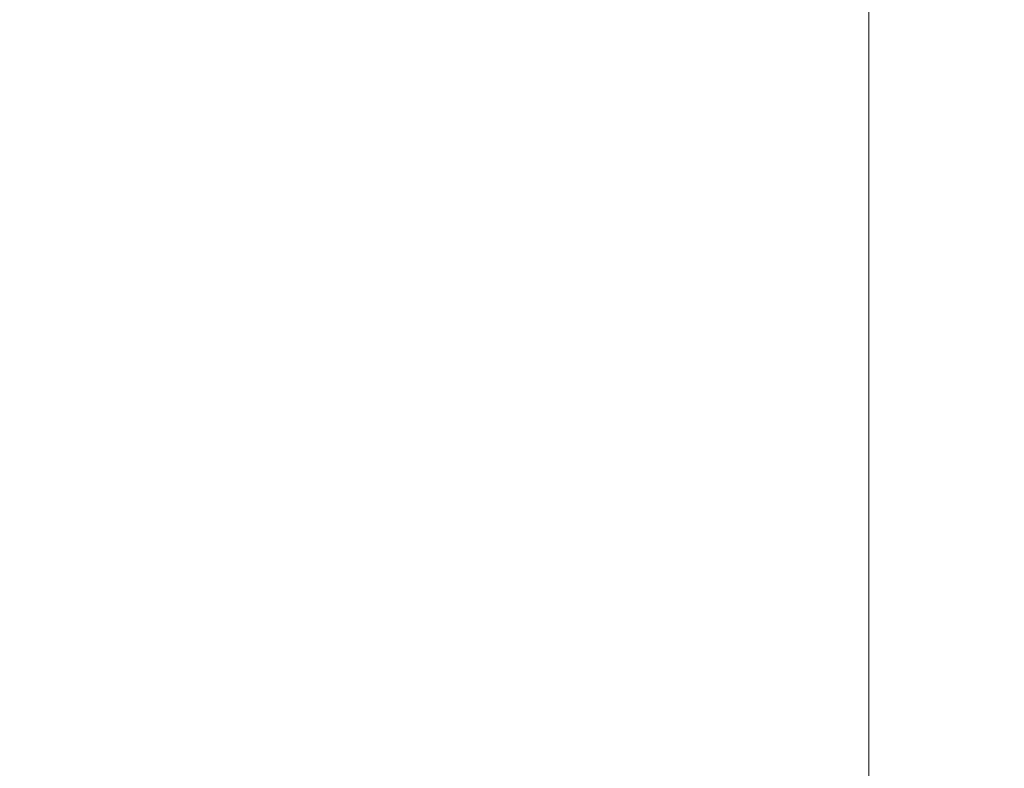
# Model space of a CAD drawing. Header units: millimetres. Extents: x 4 to 1188, y 1 to 840.
# Tile 44 of 197: x 346 to 369, y 363 to 381. Entities that reach past the tile are written whole.
import ezdxf

# ---------------------------------------------------------------- set-up
doc = ezdxf.new("R2010")
doc.units = ezdxf.units.MM
doc.layers.add('1', color=7, linetype='Continuous')
doc.styles.add('Arial Unicode MS', font='Arial Unicode MS')
doc.dimstyles.get("Standard").update_dxf_attribs({"dimtxt": 0.18, "dimasz": 0.18, "dimexe": 0.18, "dimexo": 0.0625, "dimgap": 0.09, "dimtad": 0, "dimtih": 1, "dimtoh": 1, "dimdec": 4, "dimzin": 0, "dimdsep": 46, "dimtxsty": 'Standard', "dimcen": 0.09, "dimadec": 0, "dimazin": 0, "dimtfac": 1, "dimtdec": 4, "dimtofl": 0, "dimtmove": 0, "dimatfit": 3, "dimfxl": 0, "dimtolj": 1, "dimtzin": 0, "dimarcsym": 0})

# ---------------------------------------------------------------- blocks, each defined once
blk = doc.blocks.new('_U16')
at = {"layer": '1', "color": 18, "lineweight": 35}
for p, q in [((344.592, 527.411), (404.521, 527.411)), ((402.521, 527.411), (402.521, 270.312)), ((366.021, 270.312), (404.521, 270.312))]:
    blk.add_line(p, q, dxfattribs=at)
at = {"layer": '1', "color": 18, "lineweight": 70}
for points in [[(402.521, 527.411), (403.297, 523.911), (401.745, 523.911)], [(402.521, 270.312), (401.745, 273.812), (403.297, 273.812)]]:
    blk.add_solid(points, dxfattribs=at)
at = {"layer": '1', "color": 18, "linetype": 'Continuous', "lineweight": 13, "insert": (400.451, 388.304), "char_height": 5, "attachment_point": 7, "rotation": 90, "line_spacing_factor": 1.047437, "style": 'Arial Unicode MS'}
blk.add_mtext('\\fArial Unicode MS|b0|i0;\\W1.0000;{\\H1.21x;(}1800{\\H1.21x;)}', dxfattribs=at)

msp = doc.modelspace()

# ---------------------------------------------------------------- linework, layer by layer
at = {"layer": '1', "color": 154, "linetype": 'Continuous', "lineweight": 13}
msp.add_line((365.7354, 404.5048), (365.7354, 271.3619), dxfattribs=at)

# ---------------------------------------------------------------- dimensions: what is measured, and where the dimension line sits
at = {"layer": '1', "color": 18, "linetype": 'Continuous', "lineweight": 13}
dim = msp.add_linear_dim(base=(402.5206, 270.3119), p1=(322.2068, 527.4114), p2=(354.3068, 270.3119), angle=90, dimstyle='Standard', override={"dimtxt": 5, "dimasz": 3.5, "dimexe": 2, "dimexo": 1, "dimgap": 2.5, "dimtad": 1, "dimtih": 0, "dimtoh": 0, "dimdec": 0, "dimlfac": 7, "dimzin": 8, "dimdsep": 44, "dimlunit": 2, "dimpost": '(<>)', "dimtxsty": 'Arial Unicode MS', "dimsah": 1, "dimse1": 0, "dimse2": 0, "dimsd1": 0, "dimsd2": 0, "dimclrd": 18, "dimclre": 18, "dimclrt": 18, "dimtm": -0.1, "dimtfac": 0.4, "dimtdec": 2, "dimtofl": 1, "dimtmove": 0, "dimtzin": 8, "dimlwd": 35, "dimlwe": 35}, dxfattribs=at)
dim.commit()
dim.dimension.update_dxf_attribs({"geometry": '_U16', "text_midpoint": (402.5206, 398.8616), "dimtype": 160})

doc.saveas('drawing.dxf')
